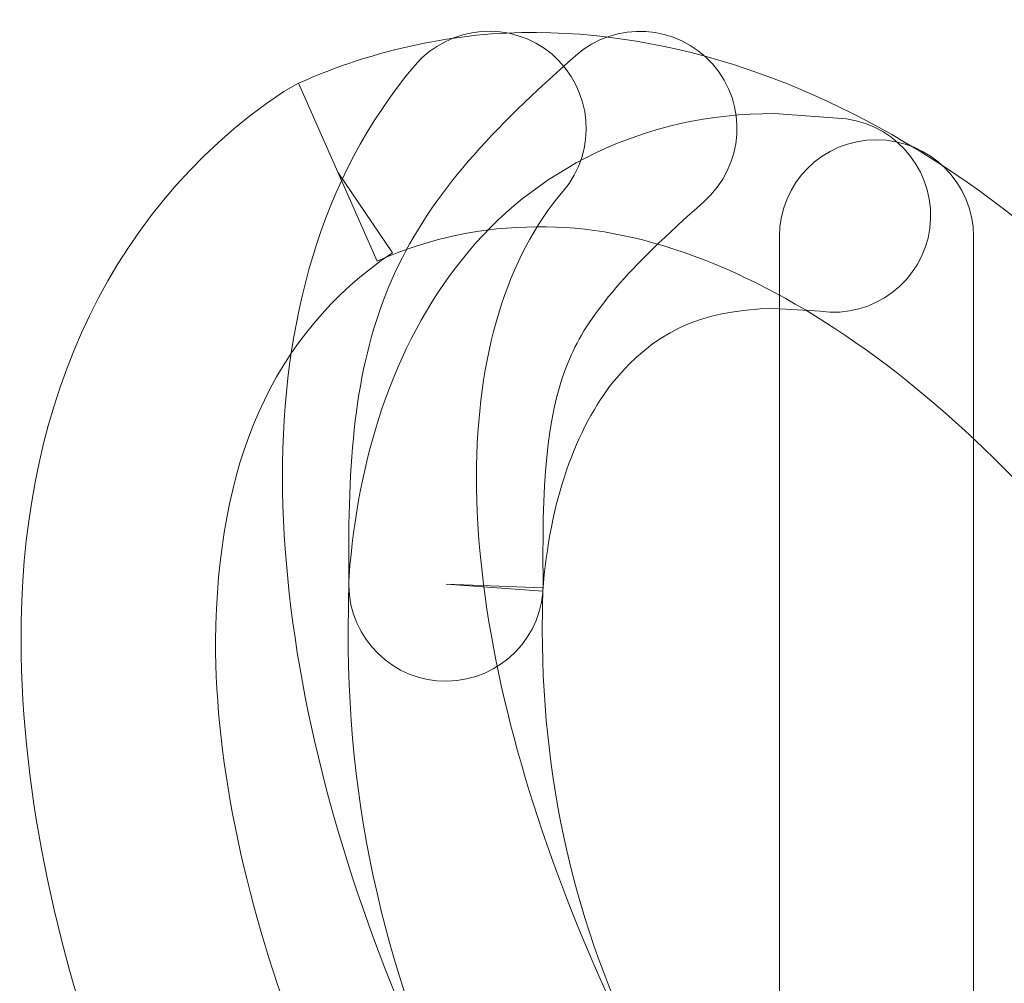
# Model space of a CAD drawing. Header units: inches. Extents: x 1352 to 2050, y -1711 to -1289.
# Tile 168 of 256: x 1800.35 to 1801.311, y -1517.115 to -1516.175. Entities that reach past the tile are written whole.
import ezdxf

# ---------------------------------------------------------------- set-up
doc = ezdxf.new("R2010")
doc.units = ezdxf.units.IN
doc.header["$MEASUREMENT"] = 0
doc.layers.add('图层 1', color=7, linetype='Continuous')

# ---------------------------------------------------------------- blocks, each defined once
blk = doc.blocks.new('block 16')
at = {"layer": '图层 1', "lineweight": 0}
for points, knots in [([(1800.87991, -1516.34224), (1800.82514, -1516.40666), (1800.79551, -1516.50209), (1800.79551, -1516.62129), (1800.79482, -1516.85866), (1800.91677, -1517.17664), (1801.09661, -1517.42366), (1801.27506, -1517.67412), (1801.51105, -1517.84499), (1801.69606, -1517.84086), (1801.69606, -1517.84086), (1801.74015, -1517.8381), (1801.74015, -1517.8381), (1801.79148, -1517.83087), (1801.84006, -1517.86773), (1801.84695, -1517.91906), (1801.85384, -1517.97108), (1801.81801, -1518.01897), (1801.76565, -1518.0262), (1801.76565, -1518.0262), (1801.69606, -1518.03034), (1801.69606, -1518.03034), (1801.40391, -1518.02689), (1801.14208, -1517.80847), (1800.94227, -1517.53459), (1800.74452, -1517.25829), (1800.60741, -1516.91861), (1800.60603, -1516.62129), (1800.60603, -1516.47247), (1800.6422, -1516.32949), (1800.73522, -1516.2196), (1800.76932, -1516.17963), (1800.82927, -1516.17481), (1800.86923, -1516.20857), (1800.90885, -1516.24268), (1800.91402, -1516.30262), (1800.87991, -1516.34224)], [0, 0, 0, 0, 1, 1, 1, 2, 2, 2, 3, 3, 3, 4, 4, 4, 5, 5, 5, 6, 6, 6, 7, 7, 7, 8, 8, 8, 9, 9, 9, 10, 10, 10, 11, 11, 11, 12, 12, 12, 12]), ([(1801.01737, -1516.35258), (1800.94227, -1516.41838), (1800.90678, -1516.46075), (1800.88784, -1516.50209), (1800.86923, -1516.54275), (1800.86028, -1516.59649), (1800.86028, -1516.69709), (1800.86028, -1516.69709), (1800.86062, -1516.72396), (1800.86062, -1516.72396), (1800.86131, -1516.77667), (1800.81928, -1516.81973), (1800.76657, -1516.82042), (1800.71455, -1516.82111), (1800.67148, -1516.77908), (1800.67079, -1516.72671), (1800.67079, -1516.72671), (1800.67079, -1516.69709), (1800.67079, -1516.69709), (1800.67079, -1516.58822), (1800.67906, -1516.50278), (1800.71558, -1516.42251), (1800.75279, -1516.34224), (1800.81135, -1516.28161), (1800.89197, -1516.20995), (1800.93124, -1516.1755), (1800.99119, -1516.17894), (1801.02598, -1516.21822), (1801.06078, -1516.25749), (1801.05665, -1516.31744), (1801.01737, -1516.35258)], [0, 0, 0, 0, 1, 1, 1, 2, 2, 2, 3, 3, 3, 4, 4, 4, 5, 5, 5, 6, 6, 6, 7, 7, 7, 8, 8, 8, 9, 9, 9, 10, 10, 10, 10]), ([(1800.66012, -1516.32364), (1800.66012, -1516.32364), (1800.71351, -1516.40219), (1800.71351, -1516.40219), (1800.59431, -1516.48315), (1800.54229, -1516.60993), (1800.54091, -1516.78115), (1800.53988, -1517.02506), (1800.6639, -1517.33856), (1800.84581, -1517.58041), (1801.02598, -1517.82501), (1801.2637, -1517.99072), (1801.44801, -1517.98693), (1801.48418, -1517.98693), (1801.51967, -1517.98107), (1801.55412, -1517.9697), (1801.55412, -1517.9697), (1801.58478, -1518.05928), (1801.58478, -1518.05928), (1801.58478, -1518.05928), (1801.54929, -1517.97177), (1801.54929, -1517.97177), (1801.62164, -1517.94145), (1801.66781, -1517.89667), (1801.70122, -1517.83431), (1801.73395, -1517.7723), (1801.75187, -1517.69065), (1801.75187, -1517.59522), (1801.75324, -1517.3551), (1801.6368, -1517.0385), (1801.46041, -1516.79217), (1801.28471, -1516.54343), (1801.05251, -1516.37359), (1800.85407, -1516.37704), (1800.80205, -1516.37704), (1800.75072, -1516.38737), (1800.6987, -1516.41045), (1800.6987, -1516.41045), (1800.66012, -1516.32364), (1800.66012, -1516.32364), (1800.66012, -1516.32364), (1800.71351, -1516.40219), (1800.71351, -1516.40219), (1800.71351, -1516.40219), (1800.66012, -1516.32364), (1800.66012, -1516.32364), (1800.66012, -1516.32364), (1800.62187, -1516.23682), (1800.62187, -1516.23682), (1800.69767, -1516.20306), (1800.77621, -1516.18687), (1800.85407, -1516.18721), (1801.15586, -1516.19066), (1801.41907, -1516.40873), (1801.6151, -1516.68227), (1801.81043, -1516.95822), (1801.94031, -1517.29791), (1801.94135, -1517.59522), (1801.94135, -1517.71304), (1801.92068, -1517.82501), (1801.869, -1517.9232), (1801.81801, -1518.02104), (1801.73292, -1518.102), (1801.62095, -1518.14747), (1801.62095, -1518.14747), (1801.61578, -1518.14885), (1801.61578, -1518.14885), (1801.56101, -1518.1678), (1801.50451, -1518.1771), (1801.44801, -1518.1771), (1801.15965, -1518.17297), (1800.89576, -1517.96213), (1800.69353, -1517.69341), (1800.49303, -1517.42262), (1800.35212, -1517.08535), (1800.35109, -1516.78115), (1800.34971, -1516.57134), (1800.42447, -1516.36774), (1800.60741, -1516.24475), (1800.60741, -1516.24475), (1800.62187, -1516.23682), (1800.62187, -1516.23682), (1800.62187, -1516.23682), (1800.66012, -1516.32364), (1800.66012, -1516.32364)], [0, 0, 0, 0, 1, 1, 1, 2, 2, 2, 3, 3, 3, 4, 4, 4, 5, 5, 5, 6, 6, 6, 7, 7, 7, 8, 8, 8, 9, 9, 9, 10, 10, 10, 11, 11, 11, 12, 12, 12, 13, 13, 13, 14, 14, 14, 15, 15, 15, 16, 16, 16, 17, 17, 17, 18, 18, 18, 19, 19, 19, 20, 20, 20, 21, 21, 21, 22, 22, 22, 23, 23, 23, 24, 24, 24, 25, 25, 25, 26, 26, 26, 27, 27, 27, 28, 28, 28, 28]), ([(1801.13072, -1516.45937), (1801.13072, -1516.45937), (1801.08593, -1516.45662), (1801.08593, -1516.45662), (1801.01048, -1516.458), (1800.96707, -1516.48246), (1800.92987, -1516.52724), (1800.89266, -1516.57306), (1800.86648, -1516.64541), (1800.86028, -1516.73257), (1800.86028, -1516.73257), (1800.76588, -1516.72568), (1800.76588, -1516.72568), (1800.76588, -1516.72568), (1800.86028, -1516.72913), (1800.86028, -1516.72913), (1800.86028, -1516.72913), (1800.85959, -1516.77047), (1800.85959, -1516.77047), (1800.86062, -1517.09052), (1801.00497, -1517.33994), (1801.24957, -1517.56559), (1801.2885, -1517.60108), (1801.29091, -1517.66102), (1801.25577, -1517.69995), (1801.22029, -1517.73819), (1801.16034, -1517.74129), (1801.12141, -1517.70581), (1800.85166, -1517.45983), (1800.66907, -1517.15287), (1800.67011, -1516.77047), (1800.67011, -1516.77047), (1800.67079, -1516.72189), (1800.67079, -1516.72189), (1800.67079, -1516.72189), (1800.67114, -1516.7181), (1800.67114, -1516.7181), (1800.67975, -1516.60407), (1800.71283, -1516.49451), (1800.78173, -1516.40839), (1800.8496, -1516.32226), (1800.95949, -1516.26576), (1801.08593, -1516.26645), (1801.08593, -1516.26645), (1801.15655, -1516.27162), (1801.15655, -1516.27162), (1801.20823, -1516.27885), (1801.24475, -1516.32639), (1801.23786, -1516.37841), (1801.23097, -1516.43044), (1801.18274, -1516.46661), (1801.13072, -1516.45937)], [0, 0, 0, 0, 1, 1, 1, 2, 2, 2, 3, 3, 3, 4, 4, 4, 5, 5, 5, 6, 6, 6, 7, 7, 7, 8, 8, 8, 9, 9, 9, 10, 10, 10, 11, 11, 11, 12, 12, 12, 13, 13, 13, 14, 14, 14, 15, 15, 15, 16, 16, 16, 17, 17, 17, 17]), ([(1801.0911, -1517.63553), (1801.0911, -1517.63553), (1801.0911, -1516.38634), (1801.0911, -1516.38634), (1801.0911, -1516.33432), (1801.13313, -1516.29194), (1801.18584, -1516.29194), (1801.23786, -1516.29194), (1801.28058, -1516.33432), (1801.28058, -1516.38634), (1801.28058, -1516.38634), (1801.28058, -1517.63553), (1801.28058, -1517.63553), (1801.28058, -1517.68824), (1801.23786, -1517.73061), (1801.18584, -1517.73061), (1801.13313, -1517.73061), (1801.0911, -1517.68824), (1801.0911, -1517.63553)], [0, 0, 0, 0, 1, 1, 1, 2, 2, 2, 3, 3, 3, 4, 4, 4, 5, 5, 5, 6, 6, 6, 6]), ([(1801.13795, -1517.55388), (1801.13795, -1517.55388), (1801.34328, -1517.4333), (1801.34328, -1517.4333), (1801.34328, -1517.4333), (1801.34328, -1516.59856), (1801.34328, -1516.59856), (1801.34328, -1516.54619), (1801.38531, -1516.50347), (1801.43767, -1516.50347), (1801.49004, -1516.50347), (1801.53276, -1516.54619), (1801.53276, -1516.59856), (1801.53276, -1516.59856), (1801.53276, -1517.48739), (1801.53276, -1517.48739), (1801.53276, -1517.52115), (1801.51484, -1517.5525), (1801.4859, -1517.56938), (1801.4859, -1517.56938), (1801.23338, -1517.71752), (1801.23338, -1517.71752), (1801.18859, -1517.74405), (1801.13003, -1517.72889), (1801.10419, -1517.68376), (1801.07732, -1517.63863), (1801.09247, -1517.58041), (1801.13795, -1517.55388)], [0, 0, 0, 0, 1, 1, 1, 2, 2, 2, 3, 3, 3, 4, 4, 4, 5, 5, 5, 6, 6, 6, 7, 7, 7, 8, 8, 8, 9, 9, 9, 9])]:
    blk.add_open_spline(points, degree=3, knots=knots, dxfattribs=at)
blk = doc.blocks.new('block 9')
at = {"layer": '图层 1'}
blk.add_blockref('block 16', (0, 0), dxfattribs=at)
blk = doc.blocks.new('block 2')
at = {"layer": '图层 1'}
blk.add_blockref('block 9', (0, 0), dxfattribs=at)

msp = doc.modelspace()

# ---------------------------------------------------------------- block references
at = {"layer": '图层 1'}
msp.add_blockref('block 2', (0, 0), dxfattribs=at)

doc.saveas('drawing.dxf')
